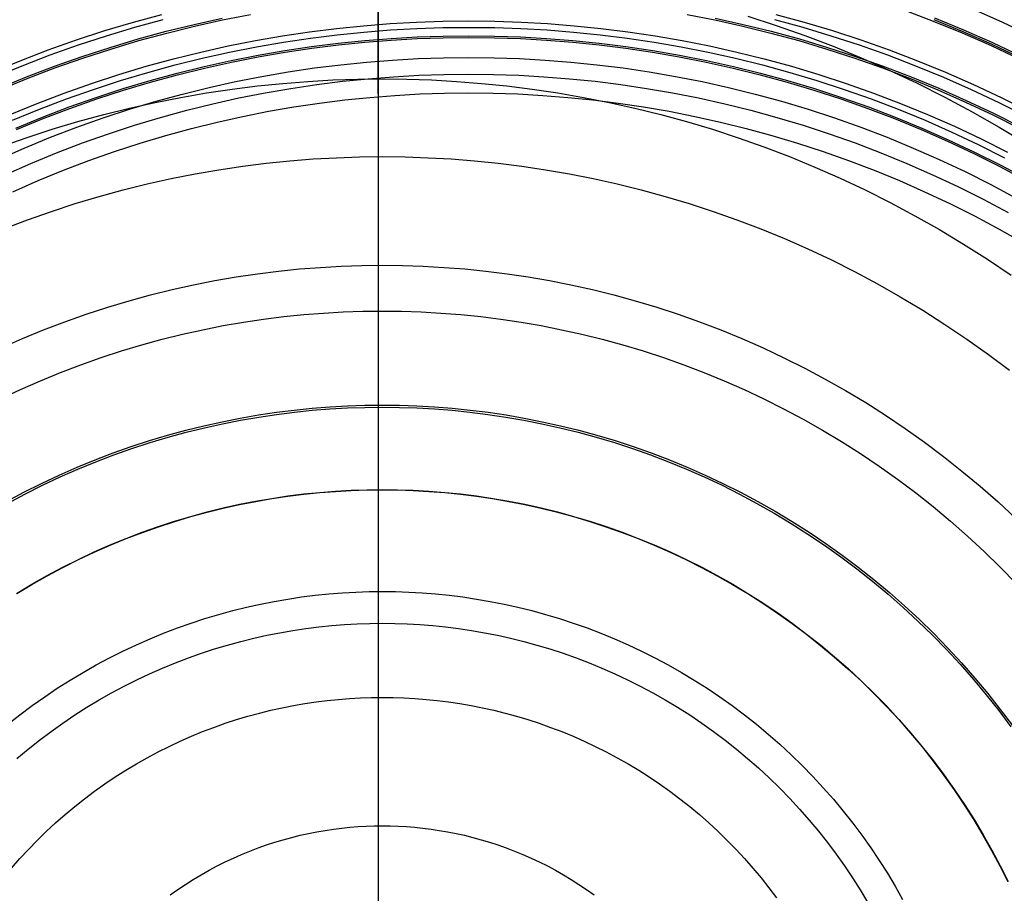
# Model space of a CAD drawing. Header units: millimetres. Extents: x -10.8 to 10.9, y -10.8 to 10.9.
# Tile 14 of 19: x -1.9 to 3.3, y 1.6 to 6.2. Entities that reach past the tile are written whole.
import ezdxf

# ---------------------------------------------------------------- set-up
doc = ezdxf.new("R2010")
doc.units = ezdxf.units.MM
doc.header["$MEASUREMENT"] = 0
doc.layers.add('Predefinito', color=5, linetype='Continuous')

msp = doc.modelspace()

# ---------------------------------------------------------------- linework, layer by layer
at = {"layer": 'Predefinito', "extrusion": (1, 0, 0)}
for points in [[(10.1361, 12.5953), (10.191, 12.4302), (10.243, 12.2642), (10.2914, 12.0971), (10.3359, 11.9291), (10.3823, 11.7321), (10.4233, 11.5339), (10.4598, 11.3348), (10.4926, 11.1349), (10.6024, 10.3301), (10.7893, 8.8096), (10.8268, 8.4293), (10.8573, 8.0489), (10.8792, 7.6684), (10.8911, 7.2877), (10.8912, 6.8685), (10.8787, 6.4492), (10.855, 6.0298), (10.8218, 5.6104), (10.733, 4.772), (10.5542, 3.4432), (10.5142, 3.1986), (10.4688, 2.9554), (10.4165, 2.7138), (10.3873, 2.5937), (10.3558, 2.4741), (10.3218, 2.3552), (10.285, 2.2369), (10.2454, 2.1193), (10.2027, 2.0024), (10.1689, 1.9162), (10.1333, 1.8306), (10.0958, 1.7456), (10.0564, 1.6615), (10.0151, 1.5783), (9.9718, 1.4961), (9.9266, 1.4151), (9.8793, 1.3354), (9.83, 1.2571), (9.7787, 1.1803), (9.7252, 1.1052), (9.6696, 1.0318), (9.6119, 0.9604), (9.5519, 0.891), (9.4898, 0.8237), (9.4579, 0.7909), (9.4254, 0.7587), (9.3907, 0.7255), (9.3553, 0.6929), (9.3193, 0.661), (9.2828, 0.6297), (9.208, 0.569), (9.1312, 0.5108), (9.0523, 0.455), (8.9717, 0.4015), (8.8893, 0.3503), (8.8053, 0.3013), (8.7199, 0.2544), (8.6332, 0.2097), (8.5453, 0.1669), (8.4564, 0.1262), (8.3666, 0.0873), (8.276, 0.0503), (8.1847, 0.015), (8.093, -0.0185), (7.9868, -0.055), (7.88, -0.089), (7.7727, -0.12), (7.6649, -0.1478), (7.6107, -0.1603), (7.5564, -0.1718), (7.5019, -0.1824), (7.4472, -0.1919), (7.3924, -0.2003), (7.3374, -0.2075), (7.2823, -0.2136), (7.2269, -0.2184), (7.1796, -0.2215), (7.1321, -0.2236), (7.0846, -0.2248), (7.037, -0.2251), (6.9894, -0.2244), (6.9418, -0.2227), (6.8942, -0.2201), (6.8467, -0.2165), (6.7992, -0.2119), (6.7519, -0.2063), (6.7047, -0.1997), (6.6577, -0.1922), (6.6109, -0.1836), (6.5643, -0.174), (6.5179, -0.1634), (6.4718, -0.1518), (6.431, -0.1405), (6.3903, -0.1285), (6.35, -0.1156), (6.3098, -0.102), (6.27, -0.0877), (6.2304, -0.0726), (6.1911, -0.0568), (6.152, -0.0403), (6.0748, -0.0053), (5.9986, 0.0323), (5.9237, 0.0724), (5.85, 0.1147), (5.7785, 0.1587), (5.7083, 0.2047), (5.6393, 0.2526), (5.5717, 0.3025), (5.5054, 0.3542), (5.4405, 0.4077), (5.3769, 0.4629), (5.3148, 0.5197), (5.2542, 0.5781), (5.1951, 0.638), (5.1374, 0.6994), (5.0813, 0.7621), (5.0268, 0.8261), (4.9739, 0.8913), (4.9226, 0.9577), (4.8729, 1.0252), (4.8129, 1.1115), (4.7554, 1.1994), (4.7002, 1.2886), (4.6474, 1.3792), (4.5966, 1.4711), (4.5479, 1.5641), (4.501, 1.6581), (4.4558, 1.7531), (4.37, 1.9455), (4.2895, 2.1405), (4.1401, 2.5353), (3.4439, 4.6027), (3.3089, 4.9799), (3.1629, 5.3557), (3.1074, 5.4893), (3.0492, 5.622), (2.9878, 5.753), (2.9556, 5.8175), (2.9224, 5.8814), (2.888, 5.9445), (2.8524, 6.0066), (2.8155, 6.0677), (2.7771, 6.1278), (2.7372, 6.1866), (2.6958, 6.2442), (2.6526, 6.3003), (2.6078, 6.355), (2.5807, 6.3863), (2.5529, 6.417), (2.5246, 6.4472), (2.4957, 6.4769), (2.4663, 6.5061), (2.4363, 6.5348), (2.3747, 6.5907), (2.3111, 6.6447), (2.2457, 6.6969), (2.1786, 6.7473), (2.1099, 6.796), (2.0397, 6.8431), (1.9683, 6.8886), (1.8956, 6.9326), (1.822, 6.9752), (1.7474, 7.0164), (1.672, 7.0562), (1.5196, 7.1323), (1.3959, 7.19), (1.2712, 7.2442), (1.1454, 7.2945), (1.0821, 7.3179), (1.0185, 7.3401), (0.9545, 7.3611), (0.8903, 7.3806), (0.8258, 7.3987), (0.7609, 7.4154), (0.6957, 7.4304), (0.6302, 7.4438), (0.5643, 7.4555), (0.498, 7.4654), (0.4429, 7.4722), (0.3876, 7.4778), (0.3321, 7.4821), (0.2766, 7.4854), (0.2209, 7.4875), (0.1652, 7.4885), (0.1095, 7.4886), (0.0539, 7.4876)], [(9.7808, 12.5953), (9.9116, 12.0996), (10.0292, 11.6006), (10.1395, 11.0602), (10.2347, 10.5168), (10.3171, 9.9712), (10.3889, 9.424), (10.4892, 8.4903), (10.5258, 8.0222), (10.5508, 7.5533), (10.5628, 7.0851), (10.5611, 6.6167), (10.5452, 6.1489), (10.5149, 5.6825), (10.4719, 5.2326), (10.299, 3.8837), (10.2, 3.195), (10.159, 2.9674), (10.1359, 2.8543), (10.1107, 2.7419), (10.0833, 2.6301), (10.0533, 2.5192), (10.0205, 2.4091), (9.9848, 2.2999), (9.9458, 2.1919), (9.9033, 2.0849), (9.8753, 2.0197), (9.8459, 1.9551), (9.8151, 1.891), (9.783, 1.8275), (9.7494, 1.7646), (9.7145, 1.7025), (9.6782, 1.6412), (9.6406, 1.5806), (9.6016, 1.521), (9.5613, 1.4622), (9.5196, 1.4044), (9.4766, 1.3476), (9.4323, 1.2919), (9.3868, 1.2372), (9.3399, 1.1838), (9.2917, 1.1315), (9.2558, 1.0943), (9.2193, 1.0578), (9.1822, 1.0219), (9.1444, 0.9867), (9.067, 0.9183), (8.9872, 0.8525), (8.9052, 0.7894), (8.821, 0.7289), (8.7349, 0.6711), (8.6469, 0.6159), (8.5571, 0.5633), (8.4656, 0.5133), (8.3726, 0.466), (8.2782, 0.4212), (8.1824, 0.3791), (8.0855, 0.3395), (7.9875, 0.3025), (7.8886, 0.2681), (7.7826, 0.2345), (7.6757, 0.2042), (7.622, 0.1906), (7.5682, 0.178), (7.5142, 0.1665), (7.4601, 0.1562), (7.4059, 0.1471), (7.3516, 0.1394), (7.2973, 0.133), (7.2429, 0.1281), (7.1885, 0.1247), (7.134, 0.1229), (7.0796, 0.1227), (7.0252, 0.1242), (6.97, 0.1275), (6.9148, 0.1327), (6.8597, 0.1395), (6.8048, 0.1481), (6.75, 0.1584), (6.6955, 0.1703), (6.6411, 0.1838), (6.587, 0.1989), (6.5332, 0.2155), (6.4796, 0.2336), (6.4265, 0.2531), (6.3736, 0.2741), (6.3212, 0.2965), (6.2693, 0.3202), (6.2177, 0.3452), (6.1667, 0.3714), (6.1162, 0.3989), (6.0663, 0.4276), (6.0169, 0.4574), (5.9682, 0.4884), (5.9201, 0.5204), (5.8727, 0.5535), (5.8259, 0.5876), (5.78, 0.6227), (5.7347, 0.6587), (5.6903, 0.6956), (5.6467, 0.7333), (5.604, 0.7719), (5.5621, 0.8113), (5.5212, 0.8514), (5.4812, 0.8922), (5.4422, 0.9337), (5.4069, 0.9728), (5.3724, 1.0124), (5.3388, 1.0525), (5.306, 1.0932), (5.2426, 1.1759), (5.1823, 1.2605), (5.1248, 1.3467), (5.07, 1.4346), (5.0177, 1.5238), (4.9677, 1.6145), (4.9199, 1.7063), (4.8741, 1.7992), (4.8302, 1.8931), (4.788, 1.9878), (4.708, 2.1793), (4.6328, 2.3727), (4.4947, 2.7567), (4.367, 3.1432), (3.8141, 4.9321), (3.6974, 5.2688), (3.6306, 5.4491), (3.5599, 5.6283), (3.4842, 5.8052), (3.4442, 5.8924), (3.4025, 5.9787), (3.3591, 6.0639), (3.3139, 6.1478), (3.2666, 6.2304), (3.2172, 6.3114), (3.1656, 6.3908), (3.1115, 6.4685), (3.055, 6.5442), (3.0258, 6.5813), (2.9959, 6.6179), (2.9413, 6.6813), (2.8846, 6.743), (2.826, 6.8031), (2.7655, 6.8615), (2.7033, 6.9184), (2.6395, 6.9737), (2.5741, 7.0274), (2.5073, 7.0796), (2.4392, 7.1303), (2.3699, 7.1795), (2.2995, 7.2272), (2.2281, 7.2736), (2.1558, 7.3186), (2.0827, 7.3621), (1.9346, 7.4453), (1.8494, 7.4903), (1.7636, 7.5335), (1.6771, 7.5749), (1.5899, 7.6143), (1.5019, 7.6518), (1.4132, 7.6871), (1.3235, 7.7202), (1.233, 7.7511), (1.1615, 7.7737), (1.0894, 7.7948), (1.0169, 7.8145), (0.9439, 7.8328), (0.8705, 7.8496), (0.7968, 7.865), (0.7228, 7.879), (0.6484, 7.8917), (0.5739, 7.9029), (0.4992, 7.9127), (0.4243, 7.9212), (0.3493, 7.9283), (0.2742, 7.934), (0.1992, 7.9384), (0.1241, 7.9414), (0.0491, 7.9431)], [(7.2894, 20.9088), (7.072, 19.9782), (6.8274, 18.8304), (6.7167, 18.2162), (6.6178, 17.6), (6.366, 15.7652), (6.2191, 14.4089), (6.1625, 13.7293), (6.1201, 13.0488), (6.0762, 11.6878), (6.0615, 10.5542), (6.0674, 9.4206), (6.0963, 8.4114), (6.1534, 7.4035), (6.259, 6.2324), (6.3942, 5.064), (6.6359, 3.2907), (6.802, 2.2897), (6.8964, 1.7912), (7.0002, 1.2946), (7.1321, 0.7255), (7.2765, 0.1594)], [(6.959, 0.1594), (6.2931, 3.6671), (6.1908, 4.3245), (6.1026, 4.9841), (5.9623, 6.308), (5.8911, 7.1891), (5.8363, 8.0714), (5.7981, 8.9544), (5.7765, 9.8381), (5.7719, 10.7763), (5.7866, 11.7145), (5.8207, 12.6521), (5.8748, 13.5886), (5.9518, 14.5561), (6.0494, 15.5218), (6.1666, 16.4858), (6.3025, 17.448), (6.511, 18.7217), (6.8506, 20.4463), (6.9384, 20.9088)]]:
    msp.add_lwpolyline(points, dxfattribs=at)
at = {"layer": 'Predefinito'}
for points in [[(2.7575, 6.2117), (2.9105, 6.1533), (3.0628, 6.0908), (3.2143, 6.0242), (3.3647, 5.9535)], [(3.1163, 6.2165), (3.2708, 6.1485), (3.4243, 6.0763)], [(-2.0248, 5.885), (-1.8776, 5.9453), (-1.7298, 6.0018), (-1.5814, 6.0543), (-1.4326, 6.1028), (-1.2836, 6.1474), (-1.1344, 6.1881)], [(-2.0138, 5.859), (-1.8673, 5.9191), (-1.7201, 5.9753), (-1.5723, 6.0276), (-1.4242, 6.0759), (-1.2758, 6.1203), (-1.1273, 6.1609)], [(-1.989, 5.8006), (-1.8439, 5.8602), (-1.6982, 5.9158), (-1.5519, 5.9675), (-1.4052, 6.0153), (-1.2584, 6.0593), (-1.1114, 6.0995), (-0.9644, 6.1358), (-0.8176, 6.1684)], [(-1.9853, 5.792), (-1.8404, 5.8514), (-1.6949, 5.907), (-1.5489, 5.9586), (-1.4024, 6.0064), (-1.2558, 6.0503), (-1.109, 6.0904), (-0.9623, 6.1267), (-0.8157, 6.1592), (-0.6695, 6.1881)], [(-1.9306, 5.6634), (-1.789, 5.7215), (-1.6467, 5.7758), (-1.5039, 5.8263), (-1.3607, 5.873), (-1.2173, 5.916), (-1.0738, 5.9552), (-0.9303, 5.9907), (-0.787, 6.0225), (-0.644, 6.0507), (-0.5015, 6.0754), (-0.3594, 6.0965), (-0.2181, 6.1142), (-0.0774, 6.1285), (0.0623, 6.1396), (0.2011, 6.1473), (0.3388, 6.1519), (0.4753, 6.1534), (0.6118, 6.1519), (0.7495, 6.1473), (0.8883, 6.1396), (1.028, 6.1285), (1.1686, 6.1142), (1.31, 6.0965), (1.452, 6.0754), (1.5946, 6.0507), (1.7376, 6.0225), (1.8809, 5.9907), (2.0244, 5.9552), (2.1679, 5.916), (2.3113, 5.873), (2.4545, 5.8263), (2.5973, 5.7758), (2.7396, 5.7215), (2.8812, 5.6634), (3.022, 5.6015), (3.1619, 5.5357), (3.3006, 5.4662)], [(1.62, 6.1881), (1.7663, 6.1592), (1.9128, 6.1267), (2.0596, 6.0904), (2.2063, 6.0503), (2.353, 6.0064), (2.4995, 5.9586), (2.6455, 5.907), (2.791, 5.8514), (2.9359, 5.792), (3.0799, 5.7286), (3.2229, 5.6614), (3.3648, 5.5903)], [(1.7682, 6.1684), (1.915, 6.1358), (2.0619, 6.0995), (2.2089, 6.0593), (2.3558, 6.0153), (2.5025, 5.9675), (2.6487, 5.9158), (2.7945, 5.8602), (2.9395, 5.8006), (3.0838, 5.7372), (3.227, 5.6699), (3.3691, 5.5987)], [(1.9384, 6.1791), (2.0878, 6.1303), (2.237, 6.0776), (2.3855, 6.0209), (2.5334, 5.9602), (2.6804, 5.8956), (2.8264, 5.8269), (2.9713, 5.7543), (3.1148, 5.6778), (3.2569, 5.5973), (3.3973, 5.513)], [(2.0779, 6.1609), (2.2264, 6.1203), (2.3748, 6.0759), (2.5229, 6.0276), (2.6706, 5.9753), (2.8178, 5.9191), (2.9643, 5.859), (3.11, 5.7949), (3.2547, 5.7269), (3.3982, 5.655)], [(2.085, 6.1881), (2.2341, 6.1474), (2.3832, 6.1028), (2.532, 6.0543), (2.6804, 6.0018), (2.8282, 5.9453), (2.9754, 5.885), (3.1217, 5.8206), (3.267, 5.7523), (3.4112, 5.68)], [(2.9136, 6.161), (3.0661, 6.0984), (3.2177, 6.0317), (3.3683, 5.9609)], [(2.9172, 6.1701), (3.0699, 6.1075), (3.2218, 6.0407), (3.3726, 5.9698)], [(-1.9176, 5.6327), (-1.7767, 5.6905), (-1.6352, 5.7445), (-1.4932, 5.7947), (-1.3508, 5.8412), (-1.2082, 5.8839), (-1.0654, 5.9229), (-0.9227, 5.9582), (-0.7802, 5.9899), (-0.638, 6.0179), (-0.4962, 6.0424), (-0.3549, 6.0635), (-0.2143, 6.0811), (-0.0744, 6.0953), (0.0645, 6.1063), (0.2025, 6.114), (0.3395, 6.1186), (0.4753, 6.1201), (0.6111, 6.1186), (0.748, 6.114), (0.886, 6.1063), (1.025, 6.0953), (1.1649, 6.0811), (1.3055, 6.0635), (1.4467, 6.0424), (1.5886, 6.0179), (1.7308, 5.9899), (1.8733, 5.9582), (2.016, 5.9229), (2.1587, 5.8839), (2.3014, 5.8412), (2.4438, 5.7947), (2.5858, 5.7445), (2.7273, 5.6905), (2.8682, 5.6327), (3.0082, 5.5711), (3.1473, 5.5057), (3.2853, 5.4366)], [(-1.9004, 5.5923), (-1.7606, 5.6497), (-1.6201, 5.7033), (-1.4791, 5.7532), (-1.3377, 5.7993), (-1.1961, 5.8417), (-1.0544, 5.8804), (-0.9127, 5.9155), (-0.7712, 5.9469), (-0.63, 5.9748), (-0.4892, 5.9991), (-0.3489, 6.02), (-0.2093, 6.0375), (-0.0705, 6.0516), (0.0675, 6.0625), (0.2045, 6.0701), (0.3405, 6.0747), (0.4753, 6.0762), (0.6101, 6.0747), (0.7461, 6.0701), (0.8831, 6.0625), (1.0211, 6.0516), (1.1599, 6.0375), (1.2995, 6.02), (1.4398, 5.9991), (1.5806, 5.9748), (1.7218, 5.9469), (1.8633, 5.9155), (2.0049, 5.8804), (2.1466, 5.8417), (2.2883, 5.7993), (2.4296, 5.7532), (2.5707, 5.7033), (2.7112, 5.6497), (2.851, 5.5923), (2.99, 5.5311), (3.1281, 5.4662), (3.2651, 5.3976), (3.4009, 5.3252)], [(-1.897, 5.5842), (-1.7574, 5.6415), (-1.6171, 5.6951), (-1.4762, 5.7449), (-1.3351, 5.7909), (-1.1937, 5.8333), (-1.0522, 5.8719), (-0.9107, 5.9069), (-0.7694, 5.9383), (-0.6284, 5.9661), (-0.4878, 5.9904), (-0.3478, 6.0113), (-0.2084, 6.0287), (-0.0697, 6.0429), (0.0681, 6.0537), (0.2049, 6.0614), (0.3407, 6.0659), (0.4753, 6.0674), (0.6099, 6.0659), (0.7457, 6.0614), (0.8825, 6.0537), (1.0203, 6.0429), (1.1589, 6.0287), (1.2983, 6.0113), (1.4384, 5.9904), (1.579, 5.9661), (1.72, 5.9383), (1.8613, 5.9069), (2.0027, 5.8719), (2.1442, 5.8333), (2.2856, 5.7909), (2.4268, 5.7449), (2.5676, 5.6951), (2.7079, 5.6415), (2.8476, 5.5842), (2.9864, 5.5232), (3.1243, 5.4583), (3.2611, 5.3898), (3.3966, 5.3175)], [(-1.9923, 5.4275), (-1.8559, 5.4875), (-1.7187, 5.5439), (-1.5808, 5.5965), (-1.4424, 5.6454), (-1.3037, 5.6907), (-1.1648, 5.7323), (-1.0257, 5.7703), (-0.8867, 5.8046), (-0.7478, 5.8355), (-0.6093, 5.8628), (-0.4711, 5.8867), (-0.3335, 5.9072), (-0.1965, 5.9244), (-0.0603, 5.9382), (0.0751, 5.9489), (0.2096, 5.9564), (0.343, 5.9609), (0.4753, 5.9623), (0.6076, 5.9609), (0.741, 5.9564), (0.8755, 5.9489), (1.0109, 5.9382), (1.1471, 5.9244), (1.2841, 5.9072), (1.4217, 5.8867), (1.5599, 5.8628), (1.6984, 5.8355), (1.8373, 5.8046), (1.9763, 5.7703), (2.1153, 5.7323), (2.2543, 5.6907), (2.393, 5.6454), (2.5314, 5.5965), (2.6693, 5.5439), (2.8065, 5.4875), (2.9429, 5.4275), (3.0784, 5.3638), (3.2128, 5.2965), (3.346, 5.2255)], [(-1.9798, 5.494), (-1.8451, 5.5416), (-1.7101, 5.5856), (-1.5748, 5.6261), (-1.4395, 5.6631), (-1.3042, 5.6966), (-1.1691, 5.7266), (-1.0342, 5.7532), (-0.8998, 5.7764), (-0.7658, 5.7964), (-0.6325, 5.8131), (-0.4999, 5.8266), (-0.3681, 5.8369), (-0.2373, 5.8443), (-0.1074, 5.8486), (0.0213, 5.85), (0.1501, 5.8486), (0.2799, 5.8443), (0.4108, 5.8369), (0.5426, 5.8266), (0.6752, 5.8131), (0.8085, 5.7964), (0.9424, 5.7764), (1.0769, 5.7532), (1.2117, 5.7266), (1.3469, 5.6966), (1.4822, 5.6631), (1.6175, 5.6261), (1.7528, 5.5856), (1.8878, 5.5416), (2.0225, 5.494), (2.1566, 5.4427), (2.2902, 5.3879), (2.423, 5.3295), (2.5549, 5.2675), (2.6857, 5.202), (2.8153, 5.1329), (2.9436, 5.0602), (3.0705, 4.9841), (3.1957, 4.9045), (3.3191, 4.8215)], [(-1.9561, 5.3478), (-1.8217, 5.407), (-1.6865, 5.4624), (-1.5506, 5.5143), (-1.4143, 5.5625), (-1.2776, 5.6071), (-1.1407, 5.6481), (-1.0036, 5.6855), (-0.8667, 5.7194), (-0.7299, 5.7498), (-0.5933, 5.7767), (-0.4572, 5.8003), (-0.3216, 5.8205), (-0.1867, 5.8374), (-0.0524, 5.851), (0.081, 5.8615), (0.2135, 5.8689), (0.3449, 5.8733), (0.4753, 5.8748), (0.6056, 5.8733), (0.7371, 5.8689), (0.8696, 5.8615), (1.003, 5.851), (1.1372, 5.8374), (1.2722, 5.8205), (1.4078, 5.8003), (1.5439, 5.7767), (1.6804, 5.7498), (1.8173, 5.7194), (1.9542, 5.6855), (2.0912, 5.6481), (2.2282, 5.6071), (2.3649, 5.5625), (2.5012, 5.5143), (2.637, 5.4624), (2.7722, 5.407), (2.9067, 5.3478), (3.0402, 5.2851), (3.1726, 5.2187), (3.3039, 5.1487)], [(-1.9154, 5.2584), (-1.7832, 5.3165), (-1.6503, 5.3711), (-1.5167, 5.422), (-1.3827, 5.4694), (-1.2482, 5.5133), (-1.1136, 5.5536), (-0.9789, 5.5904), (-0.8442, 5.6237), (-0.7097, 5.6536), (-0.5755, 5.6801), (-0.4416, 5.7032), (-0.3083, 5.7231), (-0.1756, 5.7397), (-0.0436, 5.7531), (0.0876, 5.7635), (0.2179, 5.7708), (0.3471, 5.7751), (0.4753, 5.7765), (0.6035, 5.7751), (0.7327, 5.7708), (0.863, 5.7635), (0.9942, 5.7531), (1.1261, 5.7397), (1.2589, 5.7231), (1.3922, 5.7032), (1.526, 5.6801), (1.6603, 5.6536), (1.7948, 5.6237), (1.9295, 5.5904), (2.0642, 5.5536), (2.1988, 5.5133), (2.3332, 5.4694), (2.4673, 5.422), (2.6009, 5.3711), (2.7338, 5.3165), (2.866, 5.2584), (2.9973, 5.1967), (3.1275, 5.1314), (3.2565, 5.0626), (3.3843, 4.9903)], [(-1.9639, 5.0636), (-1.8391, 5.1112), (-1.7139, 5.1555), (-1.5884, 5.1964), (-1.4626, 5.2341), (-1.3368, 5.2684), (-1.211, 5.2996), (-1.0854, 5.3275), (-0.96, 5.3522), (-0.835, 5.3738), (-0.7105, 5.3924), (-0.5865, 5.4079), (-0.4633, 5.4204), (-0.3407, 5.4301), (-0.2191, 5.4369), (-0.0984, 5.4409), (0.0213, 5.4422), (0.141, 5.4409), (0.2618, 5.4369), (0.3834, 5.4301), (0.5059, 5.4204), (0.6292, 5.4079), (0.7532, 5.3924), (0.8777, 5.3738), (1.0027, 5.3522), (1.1281, 5.3275), (1.2537, 5.2996), (1.3795, 5.2684), (1.5053, 5.2341), (1.631, 5.1964), (1.7566, 5.1555), (1.8818, 5.1112), (2.0065, 5.0636), (2.1307, 5.0126), (2.2541, 4.9583), (2.3767, 4.9007), (2.4984, 4.8397), (2.6189, 4.7755), (2.7382, 4.7079), (2.8561, 4.6371), (2.9725, 4.5631), (3.0873, 4.486), (3.2003, 4.4057), (3.3115, 4.3224)], [(-1.9758, 4.4401), (-1.8653, 4.4886), (-1.7543, 4.5342), (-1.6427, 4.5768), (-1.5307, 4.6164), (-1.4184, 4.653), (-1.306, 4.6867), (-1.1934, 4.7174), (-1.0809, 4.7453), (-0.9686, 4.7702), (-0.8564, 4.7924), (-0.7446, 4.8117), (-0.6332, 4.8283), (-0.5224, 4.8422), (-0.4121, 4.8534), (-0.3025, 4.862), (-0.1937, 4.8681), (-0.0857, 4.8717), (0.0213, 4.8729), (0.1284, 4.8717), (0.2364, 4.8681), (0.3452, 4.862), (0.4548, 4.8534), (0.565, 4.8422), (0.6759, 4.8283), (0.7873, 4.8117), (0.8991, 4.7924), (1.0112, 4.7702), (1.1236, 4.7453), (1.2361, 4.7174), (1.3487, 4.6867), (1.4611, 4.653), (1.5734, 4.6164), (1.6854, 4.5768), (1.797, 4.5342), (1.908, 4.4886), (2.0184, 4.4401), (2.1281, 4.3885), (2.2369, 4.334), (2.3447, 4.2765), (2.4514, 4.2161), (2.5569, 4.1528), (2.661, 4.0866), (2.7636, 4.0176), (2.8647, 3.9458), (2.9642, 3.8713), (3.0618, 3.7941), (3.1575, 3.7143), (3.2512, 3.632), (3.3429, 3.5472)], [(-1.9805, 4.1725), (-1.8763, 4.2215), (-1.7714, 4.2676), (-1.6659, 4.3109), (-1.5599, 4.3514), (-1.4535, 4.389), (-1.3468, 4.4238), (-1.2399, 4.4558), (-1.133, 4.4851), (-1.0261, 4.5115), (-0.9193, 4.5352), (-0.8127, 4.5563), (-0.7065, 4.5746), (-0.6006, 4.5904), (-0.4953, 4.6036), (-0.3905, 4.6142), (-0.2864, 4.6224), (-0.183, 4.6282), (-0.0804, 4.6316), (0.0213, 4.6328), (0.1231, 4.6316), (0.2257, 4.6282), (0.3291, 4.6224), (0.4332, 4.6142), (0.538, 4.6036), (0.6433, 4.5904), (0.7492, 4.5746), (0.8554, 4.5563), (0.962, 4.5352), (1.0687, 4.5115), (1.1756, 4.4851), (1.2826, 4.4558), (1.3894, 4.4238), (1.4961, 4.389), (1.6025, 4.3514), (1.7086, 4.3109), (1.8141, 4.2676), (1.919, 4.2215), (2.0232, 4.1725), (2.1266, 4.1207), (2.229, 4.0661), (2.3304, 4.0087), (2.4306, 3.9485), (2.5296, 3.8856), (2.6271, 3.82), (2.7232, 3.7518), (2.8177, 3.681), (2.9104, 3.6077), (3.0014, 3.5318), (3.0904, 3.4536), (3.1775, 3.3731), (3.2625, 3.2902), (3.3453, 3.2053)], [(-1.949, 3.6343), (-1.8576, 3.683), (-1.7654, 3.7293), (-1.6724, 3.773), (-1.5787, 3.8142), (-1.4845, 3.8528), (-1.3899, 3.8889), (-1.2949, 3.9225), (-1.1997, 3.9536), (-1.1043, 3.9821), (-1.0089, 4.0082), (-0.9135, 4.0318), (-0.8182, 4.053), (-0.7231, 4.0718), (-0.6282, 4.0882), (-0.5338, 4.1022), (-0.4398, 4.114), (-0.3463, 4.1235), (-0.2533, 4.1308), (-0.161, 4.136), (-0.0695, 4.1391), (0.0213, 4.1401), (0.1121, 4.1391), (0.2037, 4.136), (0.296, 4.1308), (0.3889, 4.1235), (0.4824, 4.114), (0.5765, 4.1022), (0.6709, 4.0882), (0.7657, 4.0718), (0.8608, 4.053), (0.9561, 4.0318), (1.0516, 4.0082), (1.147, 3.9821), (1.2424, 3.9536), (1.3376, 3.9225), (1.4326, 3.8889), (1.5272, 3.8528), (1.6214, 3.8142), (1.715, 3.773), (1.808, 3.7293), (1.9003, 3.683), (1.9917, 3.6343), (2.0822, 3.5831), (2.1717, 3.5294), (2.26, 3.4732), (2.347, 3.4147), (2.4328, 3.3538), (2.5171, 3.2906), (2.5999, 3.2251), (2.6811, 3.1575), (2.7605, 3.0876), (2.8382, 3.0158), (2.9141, 2.9418), (2.988, 2.866), (3.0599, 2.7883), (3.1297, 2.7088), (3.1974, 2.6276), (3.2628, 2.5448), (3.326, 2.4605)], [(-1.9438, 3.6247), (-1.8526, 3.6733), (-1.7606, 3.7194), (-1.6678, 3.763), (-1.5744, 3.8041), (-1.4805, 3.8426), (-1.3861, 3.8787), (-1.2914, 3.9122), (-1.1964, 3.9431), (-1.1013, 3.9716), (-1.0061, 3.9976), (-0.911, 4.0212), (-0.8159, 4.0423), (-0.7211, 4.061), (-0.6265, 4.0774), (-0.5323, 4.0914), (-0.4385, 4.1031), (-0.3453, 4.1126), (-0.2526, 4.1199), (-0.1606, 4.1251), (-0.0692, 4.1281), (0.0213, 4.1291), (0.1119, 4.1281), (0.2032, 4.1251), (0.2953, 4.1199), (0.3879, 4.1126), (0.4812, 4.1031), (0.575, 4.0914), (0.6692, 4.0774), (0.7638, 4.061), (0.8586, 4.0423), (0.9536, 4.0212), (1.0488, 3.9976), (1.144, 3.9716), (1.2391, 3.9431), (1.3341, 3.9122), (1.4288, 3.8787), (1.5232, 3.8426), (1.6171, 3.8041), (1.7105, 3.763), (1.8033, 3.7194), (1.8953, 3.6733), (1.9864, 3.6247), (2.0767, 3.5736), (2.1659, 3.52), (2.254, 3.4641), (2.3408, 3.4057), (2.4263, 3.3449), (2.5104, 3.2819), (2.593, 3.2166), (2.6739, 3.1491), (2.7532, 3.0795), (2.8307, 3.0078), (2.9063, 2.9341), (2.9801, 2.8585), (3.0518, 2.781), (3.1214, 2.7017), (3.1889, 2.6207), (3.2542, 2.5382), (3.3172, 2.4541)], [(-1.8963, 3.1528), (-1.8165, 3.2007), (-1.7358, 3.2464), (-1.6543, 3.2898), (-1.572, 3.3311), (-1.4891, 3.3701), (-1.4056, 3.4068), (-1.3216, 3.4412), (-1.2372, 3.4735), (-1.1525, 3.5034), (-1.0676, 3.5311), (-0.9825, 3.5566), (-0.8974, 3.5798), (-0.8123, 3.6009), (-0.7273, 3.6198), (-0.6425, 3.6365), (-0.558, 3.6511), (-0.4737, 3.6637), (-0.3899, 3.6742), (-0.3065, 3.6826), (-0.2236, 3.6892), (-0.1413, 3.6938), (-0.0596, 3.6965), (0.0213, 3.6974), (0.1023, 3.6965), (0.184, 3.6938), (0.2663, 3.6892), (0.3492, 3.6826), (0.4325, 3.6742), (0.5164, 3.6637), (0.6006, 3.6511), (0.6852, 3.6365), (0.77, 3.6198), (0.855, 3.6009), (0.9401, 3.5798), (1.0252, 3.5566), (1.1103, 3.5311), (1.1952, 3.5034), (1.2799, 3.4735), (1.3643, 3.4412), (1.4483, 3.4068), (1.5318, 3.3701), (1.6147, 3.3311), (1.697, 3.2898), (1.7785, 3.2464), (1.8592, 3.2007), (1.939, 3.1528), (2.0177, 3.1027), (2.0954, 3.0505), (2.1718, 2.9962), (2.247, 2.9398), (2.3209, 2.8815), (2.3933, 2.8211), (2.4641, 2.7589), (2.5334, 2.6947), (2.6011, 2.6288), (2.667, 2.5612), (2.7311, 2.4919), (2.7934, 2.421), (2.8537, 2.3486), (2.9121, 2.2748), (2.9685, 2.1996), (3.0228, 2.1231), (3.075, 2.0455), (3.125, 1.9667), (3.1729, 1.887), (3.2186, 1.8063), (3.2621, 1.7247), (3.3033, 1.6425)], [(-1.8955, 3.1515), (-1.8158, 3.1994), (-1.7351, 3.2451), (-1.6536, 3.2885), (-1.5714, 3.3297), (-1.4885, 3.3687), (-1.405, 3.4054), (-1.321, 3.4399), (-1.2367, 3.4721), (-1.152, 3.502), (-1.0671, 3.5297), (-0.9821, 3.5551), (-0.897, 3.5784), (-0.812, 3.5994), (-0.727, 3.6183), (-0.6423, 3.635), (-0.5577, 3.6496), (-0.4735, 3.6622), (-0.3897, 3.6727), (-0.3063, 3.6812), (-0.2235, 3.6877), (-0.1412, 3.6923), (-0.0596, 3.695), (0.0213, 3.6959), (0.1023, 3.695), (0.1839, 3.6923), (0.2662, 3.6877), (0.349, 3.6812), (0.4324, 3.6727), (0.5162, 3.6622), (0.6004, 3.6496), (0.6849, 3.635), (0.7697, 3.6183), (0.8547, 3.5994), (0.9397, 3.5784), (1.0248, 3.5551), (1.1098, 3.5297), (1.1947, 3.502), (1.2794, 3.4721), (1.3637, 3.4399), (1.4477, 3.4054), (1.5312, 3.3687), (1.6141, 3.3297), (1.6963, 3.2885), (1.7778, 3.2451), (1.8585, 3.1994), (1.9382, 3.1515), (2.0169, 3.1015), (2.0945, 3.0493), (2.171, 2.995), (2.2461, 2.9387), (2.3199, 2.8803), (2.3923, 2.82), (2.4632, 2.7578), (2.5324, 2.6937), (2.6, 2.6278), (2.6659, 2.5602), (2.73, 2.4909), (2.7922, 2.42), (2.8526, 2.3477), (2.9109, 2.2739), (2.9673, 2.1987), (3.0215, 2.1223), (3.0737, 2.0447), (3.1238, 1.966), (3.1716, 1.8862), (3.2173, 1.8056), (3.2608, 1.7241), (3.302, 1.6418)], [(-1.9413, 2.4665), (-1.8783, 2.5164), (-1.8141, 2.5645), (-1.7489, 2.6108), (-1.6826, 2.6554), (-1.6154, 2.6981), (-1.5473, 2.739), (-1.4784, 2.778), (-1.4088, 2.8151), (-1.3386, 2.8503), (-1.2678, 2.8835), (-1.1965, 2.9149), (-1.1249, 2.9443), (-1.0528, 2.9718), (-0.9805, 2.9974), (-0.9081, 3.021), (-0.8355, 3.0427), (-0.7628, 3.0626), (-0.6902, 3.0806), (-0.6177, 3.0967), (-0.5453, 3.111), (-0.4731, 3.1234), (-0.4012, 3.1341), (-0.3296, 3.1431), (-0.2585, 3.1503), (-0.1877, 3.1559), (-0.1175, 3.1598), (-0.0478, 3.1622), (0.0213, 3.1629), (0.0905, 3.1622), (0.1602, 3.1598), (0.2304, 3.1559), (0.3011, 3.1503), (0.3723, 3.1431), (0.4439, 3.1341), (0.5158, 3.1234), (0.5879, 3.111), (0.6603, 3.0967), (0.7329, 3.0806), (0.8055, 3.0626), (0.8781, 3.0427), (0.9507, 3.021), (1.0232, 2.9974), (1.0955, 2.9718), (1.1675, 2.9443), (1.2392, 2.9149), (1.3105, 2.8835), (1.3813, 2.8503), (1.4515, 2.8151), (1.5211, 2.778), (1.59, 2.739), (1.658, 2.6981), (1.7253, 2.6554), (1.7915, 2.6108), (1.8568, 2.5645), (1.921, 2.5164), (1.984, 2.4665), (2.0458, 2.415), (2.1063, 2.3619), (2.1654, 2.3072), (2.2232, 2.2509), (2.2794, 2.1932), (2.3341, 2.134), (2.3873, 2.0735), (2.4388, 2.0117), (2.4886, 1.9487), (2.5367, 1.8846), (2.5831, 1.8193), (2.6276, 1.753), (2.6703, 1.6858), (2.7112, 1.6177), (2.7502, 1.5489)], [(-1.8945, 2.2881), (-1.836, 2.3368), (-1.7764, 2.384), (-1.7156, 2.4295), (-1.6539, 2.4734), (-1.5912, 2.5155), (-1.5276, 2.556), (-1.4631, 2.5946), (-1.398, 2.6316), (-1.3321, 2.6667), (-1.2656, 2.7), (-1.1987, 2.7315), (-1.1312, 2.7611), (-1.0634, 2.789), (-0.9952, 2.815), (-0.9268, 2.8392), (-0.8582, 2.8615), (-0.7895, 2.8821), (-0.7207, 2.9009), (-0.652, 2.9179), (-0.5834, 2.9332), (-0.5149, 2.9467), (-0.4466, 2.9585), (-0.3785, 2.9686), (-0.3108, 2.9771), (-0.2434, 2.9839), (-0.1765, 2.9892), (-0.11, 2.9929), (-0.0441, 2.9951), (0.0213, 2.9959), (0.0867, 2.9951), (0.1527, 2.9929), (0.2192, 2.9892), (0.2861, 2.9839), (0.3535, 2.9771), (0.4212, 2.9686), (0.4892, 2.9585), (0.5575, 2.9467), (0.626, 2.9332), (0.6947, 2.9179), (0.7634, 2.9009), (0.8322, 2.8821), (0.9009, 2.8615), (0.9695, 2.8392), (1.0379, 2.815), (1.106, 2.789), (1.1739, 2.7611), (1.2413, 2.7315), (1.3083, 2.7), (1.3748, 2.6667), (1.4406, 2.6316), (1.5058, 2.5946), (1.5702, 2.556), (1.6338, 2.5155), (1.6966, 2.4734), (1.7583, 2.4295), (1.819, 2.384), (1.8787, 2.3368), (1.9372, 2.2881), (1.9944, 2.2378), (2.0504, 2.186), (2.105, 2.1328), (2.1583, 2.0781), (2.21, 2.0222), (2.2603, 1.9649), (2.3091, 1.9064), (2.3562, 1.8468), (2.4018, 1.7861), (2.4456, 1.7243), (2.4878, 1.6616), (2.5282, 1.598), (2.5669, 1.5336)], [(-1.9228, 1.7126), (-1.8791, 1.7623), (-1.8341, 1.8109), (-1.7879, 1.8583), (-1.7405, 1.9046), (-1.6919, 1.9495), (-1.6422, 1.9932), (-1.5914, 2.0355), (-1.5396, 2.0765), (-1.4869, 2.116), (-1.4332, 2.1541), (-1.3788, 2.1907), (-1.3236, 2.2258), (-1.2676, 2.2594), (-1.211, 2.2914), (-1.1538, 2.3219), (-1.0961, 2.3508), (-1.038, 2.3782), (-0.9794, 2.4039), (-0.9205, 2.4281), (-0.8613, 2.4507), (-0.8019, 2.4717), (-0.7424, 2.4911), (-0.6827, 2.509), (-0.623, 2.5253), (-0.5633, 2.5401), (-0.5037, 2.5533), (-0.4442, 2.565), (-0.3849, 2.5753), (-0.3259, 2.5841), (-0.2671, 2.5914), (-0.2086, 2.5974), (-0.1504, 2.602), (-0.0927, 2.6052), (-0.0355, 2.6071), (0.0213, 2.6078), (0.0781, 2.6071), (0.1354, 2.6052), (0.1931, 2.602), (0.2512, 2.5974), (0.3097, 2.5914), (0.3685, 2.5841), (0.4276, 2.5753), (0.4869, 2.565), (0.5464, 2.5533), (0.606, 2.5401), (0.6657, 2.5253), (0.7254, 2.509), (0.785, 2.4911), (0.8446, 2.4717), (0.904, 2.4507), (0.9632, 2.4281), (1.0221, 2.4039), (1.0806, 2.3782), (1.1388, 2.3508), (1.1965, 2.3219), (1.2537, 2.2914), (1.3103, 2.2594), (1.3662, 2.2258), (1.4215, 2.1907), (1.4759, 2.1541), (1.5295, 2.116), (1.5823, 2.0765), (1.6341, 2.0355), (1.6848, 1.9932), (1.7345, 1.9495), (1.7831, 1.9046), (1.8306, 1.8583), (1.8768, 1.8109), (1.9218, 1.7623), (1.9654, 1.7126), (2.0078, 1.6618), (2.0487, 1.61), (2.0882, 1.5573)], [(-1.0901, 1.5722), (-1.0505, 1.6003), (-1.0104, 1.6272), (-0.9697, 1.6531), (-0.9285, 1.6779), (-0.8868, 1.7015), (-0.8447, 1.7239), (-0.8021, 1.7452), (-0.7593, 1.7654), (-0.7161, 1.7844), (-0.6727, 1.8022), (-0.6291, 1.8188), (-0.5853, 1.8343), (-0.5414, 1.8486), (-0.4975, 1.8618), (-0.4535, 1.8738), (-0.4095, 1.8847), (-0.3656, 1.8944), (-0.3218, 1.9031), (-0.278, 1.9107), (-0.2345, 1.9171), (-0.1912, 1.9226), (-0.1481, 1.9269), (-0.1053, 1.9303), (-0.0627, 1.9327), (-0.0205, 1.9341), (0.0213, 1.9346), (0.0632, 1.9341), (0.1054, 1.9327), (0.1479, 1.9303), (0.1908, 1.9269), (0.2339, 1.9226), (0.2772, 1.9171), (0.3207, 1.9107), (0.3644, 1.9031), (0.4083, 1.8944), (0.4522, 1.8847), (0.4962, 1.8738), (0.5401, 1.8618), (0.5841, 1.8486), (0.628, 1.8343), (0.6718, 1.8188), (0.7154, 1.8022), (0.7588, 1.7844), (0.8019, 1.7654), (0.8448, 1.7452), (0.8873, 1.7239), (0.9295, 1.7015), (0.9712, 1.6779), (1.0124, 1.6531), (1.0531, 1.6272), (1.0932, 1.6003), (1.1327, 1.5722)]]:
    msp.add_lwpolyline(points, dxfattribs=at)

doc.saveas('drawing.dxf')
